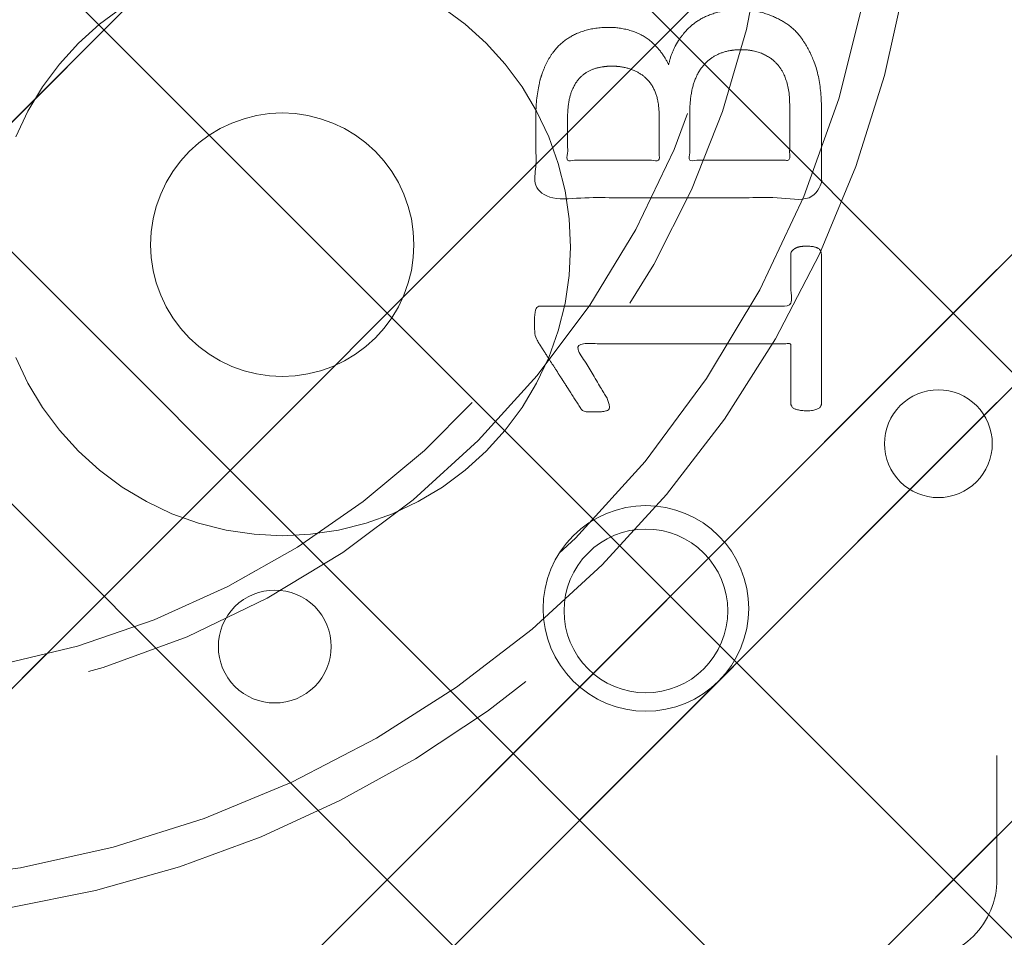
# Model space of a CAD drawing. Header units: inches. Extents: x -463 to -294, y -230 to 12.
# Tile 58 of 68: x -345.11 to -343.56, y 3.37 to 4.81. Entities that reach past the tile are written whole.
import ezdxf

# ---------------------------------------------------------------- set-up
doc = ezdxf.new("R2010")
doc.units = ezdxf.units.IN
doc.header["$LTSCALE"] = 32
doc.header["$MEASUREMENT"] = 0
doc.linetypes.add('Dash Style-1', pattern=[0.083328, 0.041656, -0.041672])
for name, color, linetype, lineweight in [('DashLine', 7, 'Dash Style-1', 13), ('DashLineFill', 7, 'Dash Style-1', 13), ('None', 7, 'Continuous', 18), ('Plastic-BracketCover', 7, 'Continuous', 13), ('SolidLine', 7, 'Continuous', 15), ('Wood_1-H', 7, 'Continuous', 13)]:
    doc.layers.add(name, color=color, linetype=linetype, lineweight=lineweight)
pattern_1 = [(45, (0, 0), (-1.61301565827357, 1.935715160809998), []), (45, (-1.0608, 1.0608), (-0.4723460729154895, 0.4167612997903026), [])]

# ---------------------------------------------------------------- blocks, each defined once
blk = doc.blocks.new('Group-22')
at = {"layer": 'Plastic-BracketCover', "color": 7}
for points, knots in [([(1.38164285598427, 0.884128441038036), (1.463766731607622, 0.884128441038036), (1.549581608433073, 0.884128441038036), (1.553272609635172, 0.8804374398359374), (1.555118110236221, 0.8730554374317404), (1.55696180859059, 0.8619824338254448), (1.55696180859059, 0.8453729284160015), (1.555118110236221, 0.8342999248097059), (1.553272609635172, 0.8269179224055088), (1.549581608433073, 0.8232269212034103), (1.463766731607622, 0.8232269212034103), (1.38164285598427, 0.8232269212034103), (1.255227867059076, 0.7604808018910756), (1.128812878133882, 0.6977346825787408), (1.119585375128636, 0.6940436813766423), (1.112203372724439, 0.692198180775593), (1.106666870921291, 0.6958891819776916), (1.104821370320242, 0.7106531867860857), (1.104821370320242, 0.7327991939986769), (1.106666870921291, 0.7457176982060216), (1.10851237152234, 0.7530997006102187), (1.114048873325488, 0.7567907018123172), (1.117739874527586, 0.7586362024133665), (1.181408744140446, 0.789086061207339), (1.245077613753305, 0.8195359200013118), (1.263532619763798, 0.8287634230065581), (1.304133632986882, 0.8453729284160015), (1.324432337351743, 0.8546004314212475), (1.324432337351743, 0.8555231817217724), (1.324432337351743, 0.856445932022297), (1.28383402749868, 0.871209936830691), (1.246923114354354, 0.8896649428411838), (1.18233149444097, 0.9201148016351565), (1.117739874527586, 0.9505646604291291), (1.114048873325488, 0.9524101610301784), (1.10851237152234, 0.9561011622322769), (1.106666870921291, 0.963483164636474), (1.104821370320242, 0.9745561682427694), (1.104821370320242, 0.9967021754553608), (1.107589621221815, 1.016079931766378), (1.121430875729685, 1.013311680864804), (1.128812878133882, 1.009620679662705), (1.255227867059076, 0.9468745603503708), (1.38164285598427, 0.884128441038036)], [0, 0, 0, 0.05246714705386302, 0.05482524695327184, 0.05718334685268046, 0.05954144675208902, 0.06189954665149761, 0.06484717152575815, 0.06779479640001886, 0.07074242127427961, 0.07369004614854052, 0.1392739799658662, 0.1392739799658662, 0.251980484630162, 0.251980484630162, 0.259917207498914, 0.267853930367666, 0.2757906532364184, 0.2837273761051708, 0.2916640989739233, 0.2996008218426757, 0.307537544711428, 0.31547426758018, 0.31547426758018, 0.4512108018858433, 0.4512108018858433, 0.4908944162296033, 0.5305780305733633, 0.5305780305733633, 0.5322202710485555, 0.5322202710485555, 0.6091019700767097, 0.6091019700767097, 0.7421406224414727, 0.7421406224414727, 0.7498287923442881, 0.7575169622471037, 0.7652051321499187, 0.7728933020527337, 0.7836567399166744, 0.8051836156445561, 0.8159470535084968, 0.8159470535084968, 1, 1, 1]), ([(1.132503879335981, 0.670086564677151), (1.139885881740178, 0.670086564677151), (1.149113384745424, 0.6682410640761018), (1.154649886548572, 0.6645500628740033), (1.15834088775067, 0.6608590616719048), (1.15834088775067, 0.5759669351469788), (1.15834088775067, 0.4947658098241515), (1.23400551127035, 0.4947658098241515), (1.309670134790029, 0.4947658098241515), (1.309670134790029, 0.5722759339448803), (1.309670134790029, 0.6516315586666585), (1.313361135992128, 0.655322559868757), (1.318897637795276, 0.6590135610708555), (1.328123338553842, 0.6608590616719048), (1.341041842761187, 0.6608590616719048), (1.350269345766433, 0.6590135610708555), (1.355805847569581, 0.655322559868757), (1.359496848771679, 0.6516315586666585), (1.359496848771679, 0.5722759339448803), (1.359496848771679, 0.4947658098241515), (1.452693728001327, 0.4947658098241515), (1.547736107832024, 0.4947658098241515), (1.553272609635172, 0.4910766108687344), (1.555118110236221, 0.4836946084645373), (1.55696180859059, 0.4726216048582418), (1.55696180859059, 0.4560120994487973), (1.555118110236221, 0.4449390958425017), (1.553272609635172, 0.4375570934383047), (1.547736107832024, 0.4338660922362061), (1.338274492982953, 0.4338660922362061), (1.117739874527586, 0.4338660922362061), (1.106666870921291, 0.4486300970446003), (1.106666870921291, 0.5565900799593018), (1.106666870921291, 0.6608590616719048), (1.11035787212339, 0.6645500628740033), (1.115894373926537, 0.6682410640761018), (1.126967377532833, 0.670086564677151), (1.132503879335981, 0.670086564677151)], [0, 0, 0, 0.005581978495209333, 0.01116395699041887, 0.0167459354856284, 0.02232791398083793, 0.1451300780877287, 0.1451300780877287, 0.2595592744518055, 0.2595592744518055, 0.3767794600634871, 0.3795704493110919, 0.3823614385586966, 0.3851524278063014, 0.3879434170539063, 0.3900366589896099, 0.3921299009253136, 0.3942231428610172, 0.3963163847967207, 0.4842315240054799, 0.4842315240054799, 0.5899392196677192, 0.5920324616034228, 0.5941257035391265, 0.5962189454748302, 0.598312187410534, 0.5999867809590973, 0.6016613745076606, 0.6033359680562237, 0.6050105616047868, 0.7933998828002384, 0.80512203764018, 0.8168441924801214, 0.9765556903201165, 0.9824167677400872, 0.988277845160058, 0.994138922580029, 1, 1, 1]), ([(1.237695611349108, 0.3644410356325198), (1.272760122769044, 0.3644410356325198), (1.326277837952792, 0.3422950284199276), (1.363187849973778, 0.3016940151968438), (1.385333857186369, 0.2426397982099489), (1.385333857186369, 0.1752790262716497), (1.385333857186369, 0.1503647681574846), (1.465612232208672, 0.1503647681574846), (1.549581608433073, 0.1503647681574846), (1.553272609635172, 0.1466755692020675), (1.555118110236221, 0.1392935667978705), (1.55696180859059, 0.1282205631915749), (1.55696180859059, 0.1116110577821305), (1.555118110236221, 0.1005380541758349), (1.553272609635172, 0.09315605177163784), (1.549581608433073, 0.08946505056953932), (1.339197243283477, 0.08946505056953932), (1.119585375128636, 0.08946505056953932), (1.106666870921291, 0.1042290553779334), (1.106666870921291, 0.161438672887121), (1.106666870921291, 0.2241847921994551), (1.11035787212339, 0.2500218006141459), (1.117739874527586, 0.2869300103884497), (1.139885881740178, 0.3238400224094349), (1.171259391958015, 0.3515225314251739), (1.213704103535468, 0.3644410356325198), (1.237695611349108, 0.3644410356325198)], [0, 0, 0, 0.06626756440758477, 0.13253512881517, 0.1988026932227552, 0.2650702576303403, 0.3039664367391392, 0.3039664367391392, 0.4292971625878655, 0.4350595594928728, 0.4408219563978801, 0.4465843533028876, 0.4523467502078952, 0.456956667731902, 0.4615665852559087, 0.4661765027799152, 0.4707864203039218, 0.728938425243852, 0.745073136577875, 0.7612078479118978, 0.8451067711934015, 0.8709223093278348, 0.8967378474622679, 0.922553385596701, 0.948368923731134, 0.9741844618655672, 1, 1, 1]), ([(1.243232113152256, 0.3016940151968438), (1.215549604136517, 0.3016940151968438), (1.178641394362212, 0.2813935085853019), (1.162031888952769, 0.2518673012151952), (1.156495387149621, 0.2204937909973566), (1.156495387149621, 0.1771245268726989), (1.156495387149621, 0.1503647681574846), (1.24600036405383, 0.1503647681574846), (1.335505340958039, 0.1503647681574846), (1.335505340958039, 0.1771245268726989), (1.335505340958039, 0.2297212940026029), (1.322586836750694, 0.2666295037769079), (1.296751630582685, 0.2906210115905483), (1.263532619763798, 0.3016940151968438), (1.243232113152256, 0.3016940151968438)], [0, 0, 0, 0.05309765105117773, 0.1061953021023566, 0.1592929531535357, 0.2123906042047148, 0.29793681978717, 0.29793681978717, 0.5840684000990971, 0.5840684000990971, 0.6696146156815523, 0.7522109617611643, 0.8348073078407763, 0.917403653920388, 1, 1, 1]), ([(1.545890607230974, 0.02645157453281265), (1.549581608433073, 0.02645157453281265), (1.553272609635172, 0.02460607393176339), (1.555118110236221, 0.01722587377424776), (1.55696180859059, 0.004307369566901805), (1.55696180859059, -0.01414763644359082), (1.555118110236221, -0.02522064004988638), (1.553272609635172, -0.03260264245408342), (1.547736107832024, -0.03629364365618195), (1.542199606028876, -0.03813914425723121), (1.489603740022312, -0.05843965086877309), (1.437007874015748, -0.07874015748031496), (1.418552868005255, -0.08612215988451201), (1.389024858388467, -0.1008843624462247), (1.366878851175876, -0.1230303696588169), (1.355805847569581, -0.1525583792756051), (1.355805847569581, -0.1922366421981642), (1.355805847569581, -0.2116143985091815), (1.450848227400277, -0.2116143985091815), (1.549581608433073, -0.2116143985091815), (1.553272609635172, -0.2153035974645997), (1.555118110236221, -0.2226855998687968), (1.55696180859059, -0.2337586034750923), (1.55696180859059, -0.2503681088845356), (1.555118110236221, -0.2614411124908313), (1.553272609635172, -0.2688231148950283), (1.549581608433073, -0.2725141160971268), (1.338274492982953, -0.2725141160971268), (1.117739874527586, -0.2725141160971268), (1.106666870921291, -0.2577501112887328), (1.106666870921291, -0.202385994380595), (1.106666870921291, -0.137794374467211), (1.10851237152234, -0.1156483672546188), (1.11035787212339, -0.1064208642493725), (1.114048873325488, -0.08058565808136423), (1.13434937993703, -0.03998464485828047), (1.163877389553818, -0.01414763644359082), (1.202631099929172, 0.0006163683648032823), (1.246923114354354, 0.0006163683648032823), (1.28383312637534, -0.01230213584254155), (1.311515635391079, -0.03444814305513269), (1.329968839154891, -0.06766715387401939), (1.337350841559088, -0.08612215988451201), (1.342887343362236, -0.07504915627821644), (1.35765134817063, -0.05659415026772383), (1.377951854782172, -0.04183014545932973), (1.405634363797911, -0.0289116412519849), (1.422243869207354, -0.02152963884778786), (1.471148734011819, -0.001229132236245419), (1.520053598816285, 0.01907137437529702), (1.532972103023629, 0.02460607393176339), (1.544045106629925, 0.02645157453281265), (1.545890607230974, 0.02645157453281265)], [0, 0, 0, 0.004017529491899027, 0.008035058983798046, 0.01205258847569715, 0.01607011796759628, 0.02008764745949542, 0.02410517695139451, 0.02812270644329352, 0.03214023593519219, 0.03214023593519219, 0.07095094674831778, 0.07095094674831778, 0.08463415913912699, 0.09831737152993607, 0.1120005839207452, 0.1256837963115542, 0.138745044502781, 0.138745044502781, 0.202806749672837, 0.2052946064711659, 0.2077824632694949, 0.2102703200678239, 0.2127581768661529, 0.2147484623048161, 0.2167387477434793, 0.2187290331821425, 0.2207193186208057, 0.3326714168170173, 0.3396374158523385, 0.3466034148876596, 0.3918815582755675, 0.4075550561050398, 0.4232285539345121, 0.4232285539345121, 0.4666960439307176, 0.5101635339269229, 0.553631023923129, 0.5970985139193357, 0.640566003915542, 0.6840334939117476, 0.7275009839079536, 0.7709684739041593, 0.7709684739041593, 0.7980418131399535, 0.8251151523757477, 0.8521884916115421, 0.8792618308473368, 0.8792618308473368, 0.958132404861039, 0.958132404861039, 0.9790662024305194, 1, 1, 1]), ([(1.232159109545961, -0.06213065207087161), (1.204476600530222, -0.06213065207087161), (1.169413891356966, -0.08612215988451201), (1.160186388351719, -0.1138028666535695), (1.15834088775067, -0.1230303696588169), (1.156495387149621, -0.1451763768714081), (1.156495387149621, -0.1867001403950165), (1.156495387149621, -0.2116143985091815), (1.2321600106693, -0.2116143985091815), (1.30782463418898, -0.2116143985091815), (1.30782463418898, -0.183009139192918), (1.30782463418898, -0.130412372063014), (1.296751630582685, -0.09719336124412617), (1.274605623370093, -0.07320365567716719), (1.246923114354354, -0.06213065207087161), (1.232159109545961, -0.06213065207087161)], [0, 0, 0, 0.1425152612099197, 0.2850305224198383, 0.2850305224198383, 0.3309930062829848, 0.3769554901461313, 0.4458992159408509, 0.4458992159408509, 0.6552813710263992, 0.6552813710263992, 0.7344389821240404, 0.8008292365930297, 0.8672194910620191, 0.9336097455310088, 1, 1, 1]), ([(1.425934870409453, -0.3398696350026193), (1.448079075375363, -0.3398696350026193), (1.483143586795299, -0.3509408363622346), (1.512671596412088, -0.3693958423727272), (1.532972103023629, -0.3970783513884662), (1.555118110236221, -0.4469059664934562), (1.555118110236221, -0.5539431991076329), (1.555118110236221, -0.6203803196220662), (1.544045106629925, -0.6351443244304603), (1.330892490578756, -0.6351443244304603), (1.117739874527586, -0.6351443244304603), (1.106666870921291, -0.6203803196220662), (1.106666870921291, -0.5622479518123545), (1.106666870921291, -0.4708965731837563), (1.123276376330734, -0.4192243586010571), (1.150958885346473, -0.3860053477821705), (1.193405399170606, -0.3675503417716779), (1.235850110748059, -0.3675503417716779), (1.265378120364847, -0.374932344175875), (1.289369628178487, -0.3896963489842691), (1.309670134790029, -0.4136878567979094), (1.315206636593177, -0.4266063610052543), (1.318897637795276, -0.4081513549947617), (1.337350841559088, -0.3767778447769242), (1.365033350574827, -0.3527863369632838), (1.403788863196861, -0.3398696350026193), (1.425934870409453, -0.3398696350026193)], [0, 0, 0, 0.03145524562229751, 0.062910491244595, 0.09436573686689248, 0.1258209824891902, 0.188731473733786, 0.2661585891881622, 0.2758371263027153, 0.2855156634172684, 0.4355309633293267, 0.4452095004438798, 0.4548880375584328, 0.5214267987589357, 0.5746587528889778, 0.6278907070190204, 0.6811226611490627, 0.7343546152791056, 0.7627468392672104, 0.7911390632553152, 0.8195312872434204, 0.8479235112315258, 0.8479235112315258, 0.8859426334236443, 0.9239617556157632, 0.9619808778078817, 1, 1, 1]), ([(1.429625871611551, -0.4026148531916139), (1.409325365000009, -0.4026148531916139), (1.379797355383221, -0.4155333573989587), (1.359496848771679, -0.4395248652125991), (1.348423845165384, -0.4764330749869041), (1.348423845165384, -0.5401028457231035), (1.348423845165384, -0.5760901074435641), (1.426856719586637, -0.5760901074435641), (1.505289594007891, -0.5760901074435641), (1.505289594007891, -0.5327208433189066), (1.505289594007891, -0.4487514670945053), (1.477607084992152, -0.4155333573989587), (1.448079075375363, -0.4026148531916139), (1.429625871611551, -0.4026148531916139)], [0, 0, 0, 0.07915587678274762, 0.1583117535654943, 0.2374676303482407, 0.3166235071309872, 0.4195261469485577, 0.4195261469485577, 0.6437985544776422, 0.6437985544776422, 0.7678094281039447, 0.8839047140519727, 0.9419523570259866, 1, 1, 1]), ([(1.226622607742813, -0.4284518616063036), (1.210013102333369, -0.4284518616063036), (1.18417789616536, -0.4376793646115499), (1.165722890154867, -0.4579798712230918), (1.156495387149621, -0.4893515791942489), (1.156495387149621, -0.5447165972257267), (1.156495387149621, -0.5760901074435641), (1.228469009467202, -0.5760901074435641), (1.300442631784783, -0.5760901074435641), (1.300442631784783, -0.5419483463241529), (1.300442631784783, -0.4856605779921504), (1.289369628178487, -0.4561343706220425), (1.269069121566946, -0.4376793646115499), (1.241386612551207, -0.4284518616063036), (1.226622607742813, -0.4284518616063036)], [0, 0, 0, 0.07449877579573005, 0.1489975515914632, 0.223496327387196, 0.2979951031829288, 0.3954165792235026, 0.3954165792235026, 0.6189101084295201, 0.6189101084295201, 0.7249275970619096, 0.7936956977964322, 0.8624637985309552, 0.9312318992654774, 1, 1, 1]), ([(1.53112660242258, -0.7109774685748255), (1.538508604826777, -0.7109774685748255), (1.552349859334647, -0.7137457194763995), (1.555118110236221, -0.7220504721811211), (1.555118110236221, -0.841083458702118), (1.555118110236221, -0.9601164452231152), (1.553272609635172, -0.9638074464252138), (1.547736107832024, -0.9674984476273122), (1.538508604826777, -0.9693439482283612), (1.525590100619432, -0.9693439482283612), (1.516362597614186, -0.9674984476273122), (1.510826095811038, -0.965652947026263), (1.50713509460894, -0.9601164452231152), (1.50713509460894, -0.9112115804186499), (1.50713509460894, -0.864152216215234), (1.337351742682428, -0.864152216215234), (1.167568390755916, -0.864152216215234), (1.193404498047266, -0.9075205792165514), (1.219240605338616, -0.9508889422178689), (1.221086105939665, -0.9564254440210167), (1.222931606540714, -0.965652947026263), (1.219240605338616, -0.9693439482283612), (1.20816760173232, -0.9711894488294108), (1.195712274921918, -0.9711894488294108), (1.186023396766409, -0.9711894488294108), (1.180486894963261, -0.9693439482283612), (1.176795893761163, -0.965652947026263), (1.174950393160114, -0.9619619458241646), (1.141731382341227, -0.9102888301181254), (1.10851237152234, -0.8586157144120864), (1.106666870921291, -0.8567702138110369), (1.106666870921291, -0.8530792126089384), (1.104821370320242, -0.8475427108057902), (1.104821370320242, -0.8304718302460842), (1.104821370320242, -0.8124781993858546), (1.10851237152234, -0.8069416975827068), (1.112203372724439, -0.8050961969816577), (1.310591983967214, -0.8050961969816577), (1.50713509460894, -0.8050961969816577), (1.50713509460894, -0.7644960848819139), (1.50713509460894, -0.7202049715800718), (1.510826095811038, -0.7165139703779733), (1.516362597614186, -0.7128229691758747), (1.525590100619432, -0.7109774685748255), (1.53112660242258, -0.7109774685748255)], [0, 0, 0, 0.002610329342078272, 0.007830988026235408, 0.01044131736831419, 0.1761946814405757, 0.1788050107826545, 0.181415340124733, 0.1840256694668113, 0.1866359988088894, 0.1885937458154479, 0.1905514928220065, 0.192509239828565, 0.1944669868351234, 0.2443885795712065, 0.2443885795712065, 0.4244984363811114, 0.4244984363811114, 0.4780496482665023, 0.4780496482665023, 0.4842405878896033, 0.4904315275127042, 0.4966224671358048, 0.5028134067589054, 0.5070707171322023, 0.5109409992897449, 0.5148112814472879, 0.5186815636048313, 0.5186815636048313, 0.5762947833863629, 0.5762947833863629, 0.5787425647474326, 0.5811903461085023, 0.5836381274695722, 0.5902471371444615, 0.5931844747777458, 0.5961218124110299, 0.5990591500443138, 0.9118813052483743, 0.9118813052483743, 0.9765012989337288, 0.9823759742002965, 0.9882506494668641, 0.9941253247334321, 1, 1, 1])]:
    blk.add_open_spline(points, degree=2, knots=knots, dxfattribs=at)
blk = doc.blocks.new('1BRPFY-Leg_Plate (2D)')
at = {"layer": 'DashLineFill', "linetype": 'Continuous', "lineweight": 13}
h = blk.add_hatch(dxfattribs=at)
h.set_pattern_fill('Steel', color=253, style=0, pattern_type=2)
h.set_pattern_definition(pattern_1)
edge = h.paths.add_edge_path()
edge.add_arc((-1.704724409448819, -1.704724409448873), 0.125984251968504, 179.9999999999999, 269.9999999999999)
edge.add_line((-1.704724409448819, -1.830708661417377), (1.704724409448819, -1.830708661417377))
edge.add_arc((1.704724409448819, -1.704724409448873), 0.125984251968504, 270.0000000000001, 360.0000000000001)
edge.add_line((1.830708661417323, -1.704724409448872), (1.830708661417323, 1.704724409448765))
edge.add_arc((1.704724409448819, 1.704724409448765), 0.1259842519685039, 0, 90)
edge.add_line((1.704724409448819, 1.830708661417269), (-1.704724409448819, 1.830708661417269))
edge.add_arc((-1.704724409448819, 1.704724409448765), 0.1259842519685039, 90, 180)
edge.add_line((-1.830708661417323, 1.704724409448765), (-1.830708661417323, -1.704724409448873))
at = {"layer": 'DashLineFill', "flags": 128}
blk.add_lwpolyline([(-1.830708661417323, -1.704724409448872, 0.414213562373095), (-1.704724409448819, -1.830708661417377), (1.704724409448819, -1.830708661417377, 0.414213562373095), (1.830708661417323, -1.704724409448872), (1.830708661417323, 1.704724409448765, 0.414213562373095), (1.704724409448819, 1.830708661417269), (-1.704724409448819, 1.830708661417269, 0.414213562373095), (-1.830708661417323, 1.704724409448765)], format="xyb", close=True, dxfattribs=at)
at = {"layer": 'SolidLine', "flags": 128}
for points in [[(0.7086614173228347, -0.5019685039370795), (0.728920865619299, -0.5029637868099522), (0.7489852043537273, -0.5059400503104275), (0.7686612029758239, -0.5108686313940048), (0.7877593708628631, -0.5177020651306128), (0.8060957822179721, -0.5263745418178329), (0.823493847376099, -0.5368025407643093), (0.8397860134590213, -0.5488856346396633), (0.8548153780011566, -0.5625074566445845), (0.8684372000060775, -0.5775368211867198), (0.8805202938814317, -0.5938289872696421), (0.8909482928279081, -0.611227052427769), (0.8996207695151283, -0.6295634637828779), (0.9064542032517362, -0.6486616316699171), (0.9113827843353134, -0.6683376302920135), (0.9143590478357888, -0.688401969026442), (0.9153543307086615, -0.7086614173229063), (0.9143590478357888, -0.7289208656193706), (0.9113827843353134, -0.748985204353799), (0.9064542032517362, -0.7686612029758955), (0.8996207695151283, -0.7877593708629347), (0.8909482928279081, -0.8060957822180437), (0.8805202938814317, -0.8234938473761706), (0.8684372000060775, -0.8397860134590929), (0.8548153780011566, -0.8548153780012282), (0.8397860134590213, -0.8684372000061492), (0.823493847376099, -0.8805202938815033), (0.8060957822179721, -0.8909482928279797), (0.7877593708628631, -0.8996207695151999), (0.7686612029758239, -0.9064542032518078), (0.7489852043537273, -0.9113827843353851), (0.728920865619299, -0.9143590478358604), (0.7086614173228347, -0.9153543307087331), (0.6884019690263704, -0.9143590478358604), (0.668337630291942, -0.9113827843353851), (0.6486616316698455, -0.9064542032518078), (0.6295634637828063, -0.8996207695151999), (0.6112270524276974, -0.8909482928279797), (0.5938289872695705, -0.8805202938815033), (0.5775368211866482, -0.8684372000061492), (0.5625074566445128, -0.8548153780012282), (0.5488856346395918, -0.8397860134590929), (0.5368025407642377, -0.8234938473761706), (0.5263745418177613, -0.8060957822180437), (0.5177020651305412, -0.7877593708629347), (0.5108686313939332, -0.7686612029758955), (0.5059400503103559, -0.748985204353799), (0.5029637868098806, -0.7289208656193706), (0.5019685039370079, -0.7086614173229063), (0.5029637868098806, -0.688401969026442), (0.5059400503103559, -0.6683376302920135), (0.5108686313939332, -0.6486616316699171), (0.5177020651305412, -0.6295634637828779), (0.5263745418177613, -0.611227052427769), (0.5368025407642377, -0.5938289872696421), (0.5488856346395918, -0.5775368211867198), (0.5625074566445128, -0.5625074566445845), (0.5775368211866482, -0.5488856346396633), (0.5938289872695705, -0.5368025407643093), (0.6112270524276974, -0.5263745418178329), (0.6295634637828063, -0.5177020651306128), (0.6486616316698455, -0.5108686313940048), (0.668337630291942, -0.5059400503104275), (0.6884019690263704, -0.5029637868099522)], [(1.279527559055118, -1.118110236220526), (1.295349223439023, -1.118887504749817), (1.31101851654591, -1.121211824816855), (1.326384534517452, -1.125060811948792), (1.341299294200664, -1.130397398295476), (1.355619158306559, -1.137170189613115), (1.369206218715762, -1.145313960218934), (1.381929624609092, -1.154750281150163), (1.393666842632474, -1.165388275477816), (1.404304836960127, -1.177125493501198), (1.413741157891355, -1.189848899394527), (1.421884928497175, -1.203435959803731), (1.428657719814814, -1.217755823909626), (1.433994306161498, -1.232670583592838), (1.437843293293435, -1.24803660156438), (1.440167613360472, -1.263705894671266), (1.440944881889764, -1.279527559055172), (1.440167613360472, -1.295349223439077), (1.437843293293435, -1.311018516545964), (1.433994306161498, -1.326384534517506), (1.428657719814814, -1.341299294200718), (1.421884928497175, -1.355619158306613), (1.413741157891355, -1.369206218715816), (1.404304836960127, -1.381929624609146), (1.393666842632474, -1.393666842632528), (1.381929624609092, -1.404304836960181), (1.369206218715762, -1.413741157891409), (1.355619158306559, -1.421884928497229), (1.341299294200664, -1.428657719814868), (1.326384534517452, -1.433994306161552), (1.31101851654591, -1.437843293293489), (1.295349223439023, -1.440167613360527), (1.279527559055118, -1.440944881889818), (1.263705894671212, -1.440167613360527), (1.248036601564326, -1.437843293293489), (1.232670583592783, -1.433994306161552), (1.217755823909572, -1.428657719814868), (1.203435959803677, -1.421884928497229), (1.189848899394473, -1.413741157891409), (1.177125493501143, -1.404304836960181), (1.165388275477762, -1.393666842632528), (1.154750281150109, -1.381929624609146), (1.14531396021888, -1.369206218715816), (1.137170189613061, -1.355619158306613), (1.130397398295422, -1.341299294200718), (1.125060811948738, -1.326384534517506), (1.121211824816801, -1.311018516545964), (1.118887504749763, -1.295349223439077), (1.118110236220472, -1.279527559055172), (1.118887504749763, -1.263705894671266), (1.121211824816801, -1.24803660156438), (1.125060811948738, -1.232670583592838), (1.130397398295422, -1.217755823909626), (1.137170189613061, -1.203435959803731), (1.14531396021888, -1.189848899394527), (1.154750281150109, -1.177125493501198), (1.165388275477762, -1.165388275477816), (1.177125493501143, -1.154750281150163), (1.189848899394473, -1.145313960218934), (1.203435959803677, -1.137170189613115), (1.217755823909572, -1.130397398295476), (1.232670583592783, -1.125060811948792), (1.248036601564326, -1.121211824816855), (1.263705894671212, -1.118887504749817)]]:
    blk.add_lwpolyline(points, close=True, dxfattribs=at)
at = {"layer": 'Plastic-BracketCover', "color": 7}
blk.add_blockref('Group-22', (0, 0), dxfattribs=at)
blk = doc.blocks.new('1BRPX5-Util_Bkt_Sm-F (2D)')
at = {"layer": 'DashLineFill', "linetype": 'Continuous', "lineweight": 13}
h = blk.add_hatch(dxfattribs=at)
h.set_pattern_fill('Steel', color=253, style=0, pattern_type=2)
h.set_pattern_definition(pattern_1)
edge = h.paths.add_edge_path()
edge.add_line((-4.468503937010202, 4.413385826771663), (-3.12992125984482, 4.413385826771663))
edge.add_line((-3.12992125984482, 4.413385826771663), (-3.12992125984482, -1.854330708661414))
edge.add_line((-3.12992125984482, -1.854330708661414), (-4.468503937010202, -1.854330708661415))
edge.add_line((-4.468503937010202, -1.854330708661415), (-4.468503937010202, -1.988188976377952))
edge.add_line((-4.468503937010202, -1.988188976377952), (-2.421259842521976, -1.988188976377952))
edge.add_line((-2.421259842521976, -1.988188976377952), (-2.421259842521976, -2.366141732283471))
edge.add_arc((-2.303149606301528, -2.366141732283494), 0.1181102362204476, 179.9999999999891, 270.000000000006)
edge.add_line((-2.303149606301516, -2.484251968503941), (2.303149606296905, -2.484251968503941))
edge.add_arc((2.303149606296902, -2.366141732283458), 0.1181102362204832, 270.0000000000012, 359.9999999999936)
edge.add_line((2.421259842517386, -2.366141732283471), (2.421259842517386, -1.988188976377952))
edge.add_line((2.421259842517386, -1.988188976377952), (4.468503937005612, -1.988188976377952))
edge.add_line((4.468503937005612, -1.988188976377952), (4.468503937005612, -1.854330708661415))
edge.add_line((4.468503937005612, -1.854330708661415), (3.12992125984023, -1.854330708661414))
edge.add_line((3.12992125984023, -1.854330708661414), (3.12992125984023, 4.413385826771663))
edge.add_line((3.12992125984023, 4.413385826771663), (4.468503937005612, 4.413385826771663))
edge.add_line((4.468503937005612, 4.413385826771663), (4.468503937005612, 4.547244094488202))
edge.add_line((4.468503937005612, 4.547244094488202), (2.421259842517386, 4.547244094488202))
edge.add_line((2.421259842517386, 4.547244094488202), (2.421259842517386, 4.925196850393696))
edge.add_arc((2.303149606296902, 4.925196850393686), 0.1181102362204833, 5.365542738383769e-12, 89.99999999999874)
edge.add_line((2.303149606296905, 5.043307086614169), (-2.303149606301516, 5.043307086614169))
edge.add_arc((-2.303149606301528, 4.92519685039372), 0.1181102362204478, 89.99999999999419, 180.0000000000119)
edge.add_line((-2.421259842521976, 4.925196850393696), (-2.421259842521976, 4.547244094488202))
edge.add_line((-2.421259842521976, 4.547244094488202), (-4.468503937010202, 4.547244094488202))
edge.add_line((-4.468503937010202, 4.547244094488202), (-4.468503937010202, 4.413385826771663))
at = {"layer": 'SolidLine', "flags": 128}
for points in [[(0.9601991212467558, -0.3361456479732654), (0.9958867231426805, -0.3626133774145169), (1.028808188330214, -0.3924516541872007), (1.058646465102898, -0.4253731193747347), (1.08511419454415, -0.4610607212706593), (1.107956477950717, -0.4991707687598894), (1.126953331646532, -0.5393362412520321), (1.141921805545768, -0.5811703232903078), (1.152717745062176, -0.6242701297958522), (1.15923717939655, -0.6682205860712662), (1.161417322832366, -0.7125984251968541), (1.15923717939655, -0.756976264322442), (1.152717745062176, -0.800926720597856), (1.141921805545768, -0.8440265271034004), (1.126953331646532, -0.8858606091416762), (1.107956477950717, -0.9260260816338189), (1.08511419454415, -0.9641361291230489), (1.058646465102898, -0.9998237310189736), (1.028808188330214, -1.032745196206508), (0.9958867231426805, -1.062583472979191), (0.9601991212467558, -1.089051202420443), (0.9220890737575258, -1.11189348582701), (0.8819236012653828, -1.130890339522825), (0.8400895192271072, -1.145858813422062), (0.7969897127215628, -1.156654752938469), (0.7530392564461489, -1.163174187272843), (0.708661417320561, -1.16535433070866), (0.6642835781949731, -1.163174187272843), (0.6203331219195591, -1.156654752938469), (0.5772333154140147, -1.145858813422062), (0.5353992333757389, -1.130890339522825), (0.4952337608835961, -1.11189348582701), (0.4571237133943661, -1.089051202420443), (0.4214361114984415, -1.062583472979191), (0.3885146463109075, -1.032745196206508), (0.3586763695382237, -0.9998237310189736), (0.3322086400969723, -0.9641361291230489), (0.3093663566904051, -0.9260260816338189), (0.2903695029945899, -0.8858606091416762)], [(0.2903695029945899, -0.5393362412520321), (0.3093663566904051, -0.4991707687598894), (0.3322086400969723, -0.4610607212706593), (0.3586763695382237, -0.4253731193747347), (0.3885146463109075, -0.3924516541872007), (0.4214361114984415, -0.3626133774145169), (0.4571237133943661, -0.3361456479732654)]]:
    blk.add_lwpolyline(points, dxfattribs=at)
blk.add_lwpolyline([(1.279527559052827, -1.154964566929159), (1.292122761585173, -1.155583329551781), (1.304596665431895, -1.157433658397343), (1.316829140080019, -1.160497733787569), (1.328702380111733, -1.164746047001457), (1.340102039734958, -1.170137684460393), (1.350918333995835, -1.176620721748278), (1.361047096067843, -1.184132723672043), (1.370390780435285, -1.192601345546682), (1.378859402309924, -1.201945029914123), (1.386371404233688, -1.212073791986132), (1.392854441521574, -1.222890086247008), (1.39824607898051, -1.234289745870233), (1.402494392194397, -1.246162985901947), (1.405558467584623, -1.258395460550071), (1.407408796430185, -1.270869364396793), (1.408027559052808, -1.28346456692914), (1.407408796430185, -1.296059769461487), (1.405558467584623, -1.308533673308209), (1.402494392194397, -1.320766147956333), (1.39824607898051, -1.332639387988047), (1.392854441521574, -1.344039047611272), (1.386371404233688, -1.354855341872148), (1.378859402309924, -1.364984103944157), (1.370390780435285, -1.374327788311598), (1.361047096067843, -1.382796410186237), (1.350918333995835, -1.390308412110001), (1.340102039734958, -1.396791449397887), (1.328702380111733, -1.402183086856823), (1.316829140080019, -1.406431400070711), (1.304596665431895, -1.409495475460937), (1.292122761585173, -1.411345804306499), (1.279527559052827, -1.411964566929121), (1.26693235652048, -1.411345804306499), (1.254458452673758, -1.409495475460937), (1.242225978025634, -1.406431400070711), (1.23035273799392, -1.402183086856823), (1.218953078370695, -1.396791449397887), (1.208136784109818, -1.390308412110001), (1.19800802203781, -1.382796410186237), (1.188664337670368, -1.374327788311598), (1.180195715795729, -1.364984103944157), (1.172683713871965, -1.354855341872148), (1.166200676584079, -1.344039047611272), (1.160809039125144, -1.332639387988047), (1.156560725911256, -1.320766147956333), (1.15349665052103, -1.308533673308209), (1.151646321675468, -1.296059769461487), (1.151027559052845, -1.28346456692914), (1.151646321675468, -1.270869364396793), (1.15349665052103, -1.258395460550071), (1.156560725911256, -1.246162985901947), (1.160809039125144, -1.234289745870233), (1.166200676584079, -1.222890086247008), (1.172683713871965, -1.212073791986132), (1.180195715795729, -1.201945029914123), (1.188664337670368, -1.192601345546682), (1.19800802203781, -1.184132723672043), (1.208136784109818, -1.176620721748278), (1.218953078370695, -1.170137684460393), (1.23035273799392, -1.164746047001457), (1.242225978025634, -1.160497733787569), (1.254458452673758, -1.157433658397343), (1.26693235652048, -1.155583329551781)], close=True, dxfattribs=at)
blk = doc.blocks.new('Slate-LegBrace (2D)')
at = {"layer": 'DashLineFill', "linetype": 'Continuous', "lineweight": 13}
h = blk.add_hatch(dxfattribs=at)
h.set_pattern_fill('Steel', color=253, style=0, pattern_type=2)
h.set_pattern_definition(pattern_1)
edge = h.paths.add_edge_path()
edge.add_line((-2.199587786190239, -0.1351515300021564), (-1.374775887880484, -0.1351515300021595))
edge.add_arc((3.636636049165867e-15, -0.01355418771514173), 1.380142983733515, 185.0545920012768, 354.9454079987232)
edge.add_line((1.374775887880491, -0.13515153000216), (2.199718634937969, -0.1351515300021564))
edge.add_arc((6.54243738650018e-05, -0.01705725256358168), 2.202821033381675, 183.0731271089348, 356.92687289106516, ccw=False)
h = blk.add_hatch(dxfattribs=at)
h.set_pattern_fill('Steel', color=253, style=0, pattern_type=2)
h.set_pattern_definition(pattern_1)
edge = h.paths.add_edge_path()
edge.add_line((2.191696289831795, -0.2375138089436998), (1.463739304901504, -0.2375137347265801))
edge.add_arc((-6.542437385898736e-05, -0.01704129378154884), 1.480314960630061, 188.5652811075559, 351.4347188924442, ccw=False)
edge.add_line((-1.463870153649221, -0.2375137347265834), (-2.191827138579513, -0.2375138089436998))
edge.add_line((-2.191827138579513, -0.2375138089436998), (-2.199718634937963, -0.1351515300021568))
edge.add_line((-2.199718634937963, -0.1351515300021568), (-1.374775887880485, -0.1351515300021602))
edge.add_arc((2.937282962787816e-15, -0.01355418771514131), 1.380142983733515, 185.0545920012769, 354.9454079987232)
edge.add_line((1.37477588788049, -0.1351515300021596), (2.199587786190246, -0.1351515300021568))
edge.add_line((2.199587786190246, -0.1351515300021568), (2.191696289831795, -0.2375138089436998))
h = blk.add_hatch(dxfattribs=at)
h.set_pattern_fill('Steel', color=253, style=0, pattern_type=2)
h.set_pattern_definition(pattern_1)
h.paths.add_polyline_path([(1.738774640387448, -0.9363963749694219), (1.747067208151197, -0.9368037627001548), (1.755279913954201, -0.9380220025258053), (1.763333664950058, -0.940039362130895), (1.771150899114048, -0.9428364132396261), (1.778656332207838, -0.9463862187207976), (1.785777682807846, -0.9506545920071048), (1.79244636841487, -0.9556004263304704), (1.798598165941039, -0.9611760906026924), (1.804173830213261, -0.9673278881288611), (1.809119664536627, -0.9739965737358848), (1.813388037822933, -0.9811179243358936), (1.816937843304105, -0.9886233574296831), (1.819734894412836, -0.9964405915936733), (1.821752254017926, -1.00449434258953), (1.822970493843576, -1.012707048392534), (1.823377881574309, -1.020999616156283), (1.822970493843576, -1.029292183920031), (1.821752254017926, -1.037504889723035), (1.819734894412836, -1.045558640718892), (1.816937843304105, -1.053375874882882), (1.813388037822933, -1.060881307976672), (1.809119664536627, -1.06800265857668), (1.804173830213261, -1.074671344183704), (1.798598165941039, -1.080823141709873), (1.79244636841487, -1.086398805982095), (1.785777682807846, -1.09134464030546), (1.778656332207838, -1.095613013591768), (1.771150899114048, -1.099162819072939), (1.763333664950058, -1.10195987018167), (1.755279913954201, -1.10397722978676), (1.747067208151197, -1.10519546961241), (1.738774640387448, -1.105602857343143), (1.7304820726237, -1.10519546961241), (1.722269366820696, -1.10397722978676), (1.714215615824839, -1.10195987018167), (1.706398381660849, -1.099162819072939), (1.698892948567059, -1.095613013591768), (1.691771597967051, -1.09134464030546), (1.685102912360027, -1.086398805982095), (1.678951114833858, -1.080823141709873), (1.673375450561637, -1.074671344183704), (1.668429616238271, -1.06800265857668), (1.664161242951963, -1.060881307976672), (1.660611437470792, -1.053375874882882), (1.657814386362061, -1.045558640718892), (1.655797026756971, -1.037504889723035), (1.654578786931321, -1.029292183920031), (1.654171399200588, -1.020999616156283), (1.654578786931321, -1.012707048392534), (1.655797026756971, -1.00449434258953), (1.657814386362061, -0.9964405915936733), (1.660611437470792, -0.9886233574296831), (1.664161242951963, -0.9811179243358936), (1.668429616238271, -0.9739965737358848), (1.673375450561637, -0.9673278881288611), (1.678951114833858, -0.9611760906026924), (1.685102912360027, -0.9556004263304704), (1.691771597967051, -0.9506545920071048), (1.698892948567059, -0.9463862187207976), (1.706398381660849, -0.9428364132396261), (1.714215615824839, -0.940039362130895), (1.722269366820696, -0.9380220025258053), (1.7304820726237, -0.9368037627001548)])
at = {"layer": 'DashLineFill', "flags": 128}
for points in [[(2.191696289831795, -0.2375138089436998), (1.463739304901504, -0.2375137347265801, -0.860662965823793), (-1.463870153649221, -0.2375137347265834), (-2.191827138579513, -0.2375138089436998), (-2.199718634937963, -0.1351515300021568), (-1.374775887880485, -0.1351515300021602, 0.9154551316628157), (1.37477588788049, -0.1351515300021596), (2.199587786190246, -0.1351515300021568)], [(-2.199587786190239, -0.1351515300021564), (-1.374775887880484, -0.1351515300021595, 0.9154551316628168), (1.374775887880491, -0.13515153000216), (2.199718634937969, -0.1351515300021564, -0.9477524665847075)]]:
    blk.add_lwpolyline(points, format="xyb", close=True, dxfattribs=at)
blk.add_lwpolyline([(1.738774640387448, -0.9363963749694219), (1.747067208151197, -0.9368037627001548), (1.755279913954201, -0.9380220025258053), (1.763333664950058, -0.940039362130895), (1.771150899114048, -0.9428364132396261), (1.778656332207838, -0.9463862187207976), (1.785777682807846, -0.9506545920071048), (1.79244636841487, -0.9556004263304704), (1.798598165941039, -0.9611760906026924), (1.804173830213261, -0.9673278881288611), (1.809119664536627, -0.9739965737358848), (1.813388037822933, -0.9811179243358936), (1.816937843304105, -0.9886233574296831), (1.819734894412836, -0.9964405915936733), (1.821752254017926, -1.00449434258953), (1.822970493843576, -1.012707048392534), (1.823377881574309, -1.020999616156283), (1.822970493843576, -1.029292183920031), (1.821752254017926, -1.037504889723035), (1.819734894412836, -1.045558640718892), (1.816937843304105, -1.053375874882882), (1.813388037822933, -1.060881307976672), (1.809119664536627, -1.06800265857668), (1.804173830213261, -1.074671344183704), (1.798598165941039, -1.080823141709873), (1.79244636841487, -1.086398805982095), (1.785777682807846, -1.09134464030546), (1.778656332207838, -1.095613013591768), (1.771150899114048, -1.099162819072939), (1.763333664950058, -1.10195987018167), (1.755279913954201, -1.10397722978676), (1.747067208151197, -1.10519546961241), (1.738774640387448, -1.105602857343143), (1.7304820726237, -1.10519546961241), (1.722269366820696, -1.10397722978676), (1.714215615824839, -1.10195987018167), (1.706398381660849, -1.099162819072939), (1.698892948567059, -1.095613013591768), (1.691771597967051, -1.09134464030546), (1.685102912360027, -1.086398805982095), (1.678951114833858, -1.080823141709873), (1.673375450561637, -1.074671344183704), (1.668429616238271, -1.06800265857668), (1.664161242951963, -1.060881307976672), (1.660611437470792, -1.053375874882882), (1.657814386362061, -1.045558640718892), (1.655797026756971, -1.037504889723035), (1.654578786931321, -1.029292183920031), (1.654171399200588, -1.020999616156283), (1.654578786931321, -1.012707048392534), (1.655797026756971, -1.00449434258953), (1.657814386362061, -0.9964405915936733), (1.660611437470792, -0.9886233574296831), (1.664161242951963, -0.9811179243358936), (1.668429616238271, -0.9739965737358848), (1.673375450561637, -0.9673278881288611), (1.678951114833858, -0.9611760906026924), (1.685102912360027, -0.9556004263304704), (1.691771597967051, -0.9506545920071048), (1.698892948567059, -0.9463862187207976), (1.706398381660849, -0.9428364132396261), (1.714215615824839, -0.940039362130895), (1.722269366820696, -0.9380220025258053), (1.7304820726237, -0.9368037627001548)], close=True, dxfattribs=at)
blk = doc.blocks.new('TLLegSleeve (2D)')
at = {"layer": 'DashLineFill', "linetype": 'Continuous', "lineweight": 13}
h = blk.add_hatch(dxfattribs=at)
h.set_pattern_fill('Steel', color=253, style=0, pattern_type=2)
h.set_pattern_definition(pattern_1)
edge = h.paths.add_edge_path()
edge.add_line((1.08267716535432, 1.402343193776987), (1.08267716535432, 2.913385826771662))
edge.add_arc((-1.707523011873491e-13, 2.913385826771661), 1.08267716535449, 4.479377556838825e-14, 180)
edge.add_line((-1.082677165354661, 2.913385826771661), (-1.08267716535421, 1.402343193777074))
edge.add_arc((-1.332267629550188e-15, 2.886579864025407e-15), 1.771653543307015, 127.6698869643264, 412.330113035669)
edge.add_line((1.08267716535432, 1.402343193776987), (1.08267716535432, 1.402343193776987))
edge = h.paths.add_edge_path()
edge.add_arc((1.665334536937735e-15, 2.91338582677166), 0.7480314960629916, 180, 360)
edge.add_arc((1.665334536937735e-15, 2.91338582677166), 0.7480314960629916, 9.54166404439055e-15, 180)
edge.add_line((-0.7480314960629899, 2.91338582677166), (-0.7480314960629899, 2.91338582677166))
edge = h.paths.add_edge_path()
edge.add_arc((-1.723066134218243e-13, 5.70119602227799e-16), 1.437007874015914, 180, 360)
edge.add_arc((-1.723066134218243e-13, 9.149983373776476e-17), 1.437007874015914, 9.541664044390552e-15, 180)
edge.add_line((-1.437007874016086, 3.308097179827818e-16), (-1.437007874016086, 3.308097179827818e-16))
at = {"layer": 'DashLine', "color": 8, "flags": 128}
blk.add_lwpolyline([(1.653543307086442, 1.118599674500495e-14), (1.645581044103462, -0.1620755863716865), (1.621770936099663, -0.3225902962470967), (1.582342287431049, -0.4799982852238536), (1.527674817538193, -0.6327836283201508), (1.45829500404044, -0.7794749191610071), (1.374871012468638, -0.9186594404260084), (1.278206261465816, -1.048996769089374), (1.169231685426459, -1.169231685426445), (1.048996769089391, -1.278206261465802), (0.918659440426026, -1.374871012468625), (0.7794749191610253, -1.458295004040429), (0.6327836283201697, -1.527674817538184), (0.4799982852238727, -1.582342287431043), (0.3225902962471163, -1.621770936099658), (0.1620755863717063, -1.645581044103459), (8.723964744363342e-15, -1.653543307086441), (-0.162075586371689, -1.645581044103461), (-0.3225902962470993, -1.621770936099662), (-0.4799982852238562, -1.582342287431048), (-0.6327836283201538, -1.527674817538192), (-0.7794749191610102, -1.458295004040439), (-0.9186594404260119, -1.374871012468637), (-1.048996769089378, -1.278206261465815), (-1.169231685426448, -1.169231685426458), (-1.278206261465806, -1.048996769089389), (-1.374871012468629, -0.9186594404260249), (-1.458295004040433, -0.7794749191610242), (-1.527674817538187, -0.6327836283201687), (-1.582342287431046, -0.4799982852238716), (-1.621770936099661, -0.3225902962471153), (-1.645581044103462, -0.1620755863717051), (-1.653543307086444, -7.741682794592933e-15), (-1.645581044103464, 0.1620755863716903), (-1.621770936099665, 0.3225902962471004), (-1.582342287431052, 0.4799982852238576), (-1.527674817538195, 0.6327836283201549), (-1.458295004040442, 0.7794749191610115), (-1.37487101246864, 0.918659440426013), (-1.278206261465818, 1.048996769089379), (-1.169231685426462, 1.169231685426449), (-1.048996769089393, 1.278206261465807), (-0.9186594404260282, 1.37487101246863), (-0.7794749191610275, 1.458295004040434), (-0.6327836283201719, 1.527674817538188), (-0.479998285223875, 1.582342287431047), (-0.3225902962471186, 1.621770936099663), (-0.1620755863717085, 1.645581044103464), (-1.096189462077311e-14, 1.653543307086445), (0.1620755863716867, 1.645581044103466), (0.3225902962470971, 1.621770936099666), (0.479998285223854, 1.582342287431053), (0.6327836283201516, 1.527674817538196), (0.7794749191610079, 1.458295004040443), (0.9186594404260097, 1.374871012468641), (1.048996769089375, 1.278206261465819), (1.169231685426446, 1.169231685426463), (1.278206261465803, 1.048996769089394), (1.374871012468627, 0.9186594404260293), (1.458295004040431, 0.7794749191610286), (1.527674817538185, 0.6327836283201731), (1.582342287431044, 0.4799982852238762), (1.621770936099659, 0.3225902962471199), (1.64558104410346, 0.1620755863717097)], close=True, dxfattribs=at)
at = {"layer": 'DashLineFill', "flags": 128}
for points in [[(1.08267716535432, 1.402343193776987), (1.08267716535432, 2.913385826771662, 0.9999999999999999), (-1.082677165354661, 2.913385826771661), (-1.08267716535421, 1.402343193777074, 2.931618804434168), (1.08267716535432, 1.402343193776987)], [(-1.437007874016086, 3.308097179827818e-16, 0.9999999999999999), (1.437007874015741, 3.308097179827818e-16, 0.9999999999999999), (-1.437007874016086, 3.308097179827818e-16)]]:
    blk.add_lwpolyline(points, format="xyb", close=True, dxfattribs=at)
blk = doc.blocks.new('Group-24')
at = {"layer": 'Wood_1-H'}
for points in [[(15.74448676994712, 19.84150122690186), (15.7121496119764, 19.69563773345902)], [(15.7121496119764, 19.69563773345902), (15.74448676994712, 19.84150122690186)], [(15.71214961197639, 19.69563773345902), (15.74448676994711, 19.84150122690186)], [(15.74448676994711, 19.84150122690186), (15.71214961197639, 19.69563773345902)], [(15.7121496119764, 19.69563773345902), (15.6672226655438, 19.55314766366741)], [(15.6672226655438, 19.55314766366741), (15.7121496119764, 19.69563773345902)], [(15.66722266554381, 19.55314766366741), (15.71214961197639, 19.69563773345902)], [(15.71214961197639, 19.69563773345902), (15.66722266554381, 19.55314766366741)], [(15.6672226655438, 19.55314766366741), (15.61004785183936, 19.415115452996)], [(15.61004785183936, 19.415115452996), (15.6672226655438, 19.55314766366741)], [(15.61004785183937, 19.415115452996), (15.66722266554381, 19.55314766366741)], [(15.66722266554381, 19.55314766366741), (15.61004785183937, 19.415115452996)], [(15.61004785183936, 19.415115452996), (15.54106030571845, 19.28259160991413)], [(15.54106030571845, 19.28259160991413), (15.61004785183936, 19.415115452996)], [(15.54106030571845, 19.28259160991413), (15.61004785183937, 19.415115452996)], [(15.61004785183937, 19.415115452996), (15.54106030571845, 19.28259160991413)], [(15.54106030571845, 19.28259160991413), (15.46078506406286, 19.15658472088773)], [(15.46078506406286, 19.15658472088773), (15.54106030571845, 19.28259160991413)], [(15.46078506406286, 19.15658472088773), (15.54106030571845, 19.28259160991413)], [(15.54106030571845, 19.28259160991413), (15.46078506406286, 19.15658472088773)], [(15.46078506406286, 19.15658472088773), (15.36983306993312, 19.03805377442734)], [(15.36983306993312, 19.03805377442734), (15.46078506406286, 19.15658472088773)], [(15.36983306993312, 19.03805377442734), (15.46078506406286, 19.15658472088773)], [(15.46078506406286, 19.15658472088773), (15.36983306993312, 19.03805377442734)], [(15.36983306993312, 19.03805377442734), (15.26889652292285, 18.92790086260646)], [(15.26889652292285, 18.92790086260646), (15.36983306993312, 19.03805377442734)], [(15.26889652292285, 18.92790086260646), (15.36983306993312, 19.03805377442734)], [(15.36983306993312, 19.03805377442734), (15.26889652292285, 18.92790086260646)], [(15.26889652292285, 18.92790086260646), (15.15874361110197, 18.82696431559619)], [(15.15874361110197, 18.82696431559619), (15.26889652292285, 18.92790086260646)], [(15.15874361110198, 18.82696431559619), (15.26889652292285, 18.92790086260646)], [(15.26889652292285, 18.92790086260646), (15.15874361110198, 18.82696431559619)], [(15.15874361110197, 18.82696431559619), (15.04021266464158, 18.73601232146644)], [(15.04021266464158, 18.73601232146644), (15.15874361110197, 18.82696431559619)], [(15.04021266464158, 18.73601232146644), (15.15874361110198, 18.82696431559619)], [(15.15874361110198, 18.82696431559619), (15.04021266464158, 18.73601232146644)], [(15.04021266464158, 18.73601232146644), (14.91420577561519, 18.65573707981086)], [(14.91420577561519, 18.65573707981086), (15.04021266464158, 18.73601232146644)], [(14.91420577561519, 18.65573707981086), (15.04021266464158, 18.73601232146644)], [(15.04021266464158, 18.73601232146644), (14.91420577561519, 18.65573707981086)], [(14.91420577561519, 18.65573707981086), (14.78168193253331, 18.58674953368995)], [(14.78168193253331, 18.58674953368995), (14.91420577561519, 18.65573707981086)], [(14.78168193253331, 18.58674953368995), (14.91420577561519, 18.65573707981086)], [(14.91420577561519, 18.65573707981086), (14.78168193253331, 18.58674953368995)], [(14.78168193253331, 18.58674953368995), (14.6436497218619, 18.52957471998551)], [(14.6436497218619, 18.52957471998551), (14.78168193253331, 18.58674953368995)], [(14.6436497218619, 18.52957471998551), (14.78168193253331, 18.58674953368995)], [(14.78168193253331, 18.58674953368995), (14.6436497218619, 18.52957471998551)], [(14.6436497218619, 18.52957471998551), (14.50115965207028, 18.48464777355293)], [(14.50115965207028, 18.48464777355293), (14.6436497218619, 18.52957471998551)], [(14.50115965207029, 18.48464777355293), (14.6436497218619, 18.52957471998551)], [(14.6436497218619, 18.52957471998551), (14.50115965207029, 18.48464777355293)], [(14.50115965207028, 18.48464777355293), (14.35529615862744, 18.4523106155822)], [(14.35529615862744, 18.4523106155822), (14.50115965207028, 18.48464777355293)], [(14.35529615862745, 18.4523106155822), (14.50115965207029, 18.48464777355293)], [(14.50115965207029, 18.48464777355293), (14.35529615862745, 18.4523106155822)], [(14.35529615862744, 18.4523106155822), (14.20716935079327, 18.43280935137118)], [(14.20716935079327, 18.43280935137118), (14.35529615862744, 18.4523106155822)], [(14.20716935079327, 18.43280935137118), (14.35529615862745, 18.4523106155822)], [(14.35529615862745, 18.4523106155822), (14.20716935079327, 18.43280935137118)]]:
    blk.add_lwpolyline(points, dxfattribs=at)
at = {"layer": 'Wood_1-H', "color": 7}
for name in ['1BRPX5-Util_Bkt_Sm-F (2D)', 'TLLegSleeve (2D)', 'Slate-LegBrace (2D)', '1BRPFY-Leg_Plate (2D)']:
    blk.add_blockref(name, (14.05790656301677, 20.13889082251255), dxfattribs=at)
blk = doc.blocks.new('1BRPT9-Bracket (2D)')
at = {"layer": 'DashLineFill', "linetype": 'Continuous', "lineweight": 13}
h = blk.add_hatch(dxfattribs=at)
h.set_pattern_fill('Steel', color=253, style=0, pattern_type=2)
h.set_pattern_definition(pattern_1)
edge = h.paths.add_edge_path()
edge.add_arc((1.677931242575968, -8.488188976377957), 0.2519685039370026, 269.999999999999, 360.0000000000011)
edge.add_line((1.929899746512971, -8.488188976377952), (1.929899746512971, -7.480314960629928))
edge.add_line((1.929899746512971, -7.480314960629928), (2.323600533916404, -7.480314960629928))
edge.add_line((2.323600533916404, -7.480314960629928), (2.323600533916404, 7.461135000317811))
edge.add_line((2.323600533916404, 7.461135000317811), (1.929899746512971, 7.480314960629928))
edge.add_line((1.929899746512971, 7.480314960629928), (1.929899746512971, 8.488188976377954))
edge.add_arc((1.677931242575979, 8.488188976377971), 0.2519685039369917, 359.999999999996, 450.0000000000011)
edge.add_line((1.677931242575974, 8.740157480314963), (-2.32206875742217, 8.740157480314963))
edge.add_line((-2.32206875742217, 8.740157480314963), (-2.32206875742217, -8.74015748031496))
edge.add_line((-2.32206875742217, -8.74015748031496), (1.677931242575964, -8.74015748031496))
h = blk.add_hatch(dxfattribs=at)
h.set_pattern_fill('Steel', color=253, style=0, pattern_type=2)
h.set_pattern_definition(pattern_1)
h.paths.add_polyline_path([(1.339348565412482, 3.001968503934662), (1.348031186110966, 3.001541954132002), (1.35663018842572, 3.000266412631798), (1.365062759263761, 2.99815416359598), (1.373247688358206, 2.995225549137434), (1.381106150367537, 2.991508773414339), (1.388562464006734, 2.987039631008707), (1.395544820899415, 2.981861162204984), (1.401985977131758, 2.97602323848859), (1.407823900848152, 2.969582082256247), (1.413002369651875, 2.962599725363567), (1.417471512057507, 2.955143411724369), (1.421188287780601, 2.947284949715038), (1.424116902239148, 2.939100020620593), (1.426229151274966, 2.930667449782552), (1.42750469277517, 2.922068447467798), (1.427931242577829, 2.913385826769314), (1.42750469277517, 2.90470320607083), (1.426229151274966, 2.896104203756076), (1.424116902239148, 2.887671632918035), (1.421188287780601, 2.87948670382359), (1.417471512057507, 2.871628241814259), (1.413002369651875, 2.864171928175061), (1.407823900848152, 2.857189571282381), (1.401985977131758, 2.850748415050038), (1.395544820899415, 2.844910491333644), (1.388562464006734, 2.839732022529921), (1.381106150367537, 2.835262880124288), (1.373247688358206, 2.831546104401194), (1.365062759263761, 2.828617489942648), (1.35663018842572, 2.82650524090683), (1.348031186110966, 2.825229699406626), (1.339348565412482, 2.824803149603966), (1.330665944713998, 2.825229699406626), (1.322066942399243, 2.82650524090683), (1.313634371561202, 2.828617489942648), (1.305449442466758, 2.831546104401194), (1.297590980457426, 2.835262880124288), (1.290134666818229, 2.839732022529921), (1.283152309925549, 2.844910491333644), (1.276711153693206, 2.850748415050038), (1.270873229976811, 2.857189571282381), (1.265694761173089, 2.864171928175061), (1.261225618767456, 2.871628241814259), (1.257508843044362, 2.87948670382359), (1.254580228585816, 2.887671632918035), (1.252467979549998, 2.896104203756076), (1.251192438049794, 2.90470320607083), (1.250765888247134, 2.913385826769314), (1.251192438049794, 2.922068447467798), (1.252467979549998, 2.930667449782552), (1.254580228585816, 2.939100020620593), (1.257508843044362, 2.947284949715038), (1.261225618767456, 2.955143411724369), (1.265694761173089, 2.962599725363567), (1.270873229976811, 2.969582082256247), (1.276711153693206, 2.97602323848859), (1.283152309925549, 2.981861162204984), (1.290134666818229, 2.987039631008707), (1.297590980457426, 2.991508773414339), (1.305449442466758, 2.995225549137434), (1.313634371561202, 2.99815416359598), (1.322066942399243, 3.000266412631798), (1.330665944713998, 3.001541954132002)])
at = {"layer": 'DashLineFill', "flags": 128}
blk.add_lwpolyline([(1.339348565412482, 3.001968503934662), (1.348031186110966, 3.001541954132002), (1.35663018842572, 3.000266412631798), (1.365062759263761, 2.99815416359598), (1.373247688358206, 2.995225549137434), (1.381106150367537, 2.991508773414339), (1.388562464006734, 2.987039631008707), (1.395544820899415, 2.981861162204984), (1.401985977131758, 2.97602323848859), (1.407823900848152, 2.969582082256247), (1.413002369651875, 2.962599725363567), (1.417471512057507, 2.955143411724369), (1.421188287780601, 2.947284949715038), (1.424116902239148, 2.939100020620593), (1.426229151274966, 2.930667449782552), (1.42750469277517, 2.922068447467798), (1.427931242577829, 2.913385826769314), (1.42750469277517, 2.90470320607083), (1.426229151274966, 2.896104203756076), (1.424116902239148, 2.887671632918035), (1.421188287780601, 2.87948670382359), (1.417471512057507, 2.871628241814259), (1.413002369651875, 2.864171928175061), (1.407823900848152, 2.857189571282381), (1.401985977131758, 2.850748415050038), (1.395544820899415, 2.844910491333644), (1.388562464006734, 2.839732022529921), (1.381106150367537, 2.835262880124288), (1.373247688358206, 2.831546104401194), (1.365062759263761, 2.828617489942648), (1.35663018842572, 2.82650524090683), (1.348031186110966, 2.825229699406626), (1.339348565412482, 2.824803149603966), (1.330665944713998, 2.825229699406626), (1.322066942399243, 2.82650524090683), (1.313634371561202, 2.828617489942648), (1.305449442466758, 2.831546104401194), (1.297590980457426, 2.835262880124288), (1.290134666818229, 2.839732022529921), (1.283152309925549, 2.844910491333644), (1.276711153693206, 2.850748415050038), (1.270873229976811, 2.857189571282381), (1.265694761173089, 2.864171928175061), (1.261225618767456, 2.871628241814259), (1.257508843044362, 2.87948670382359), (1.254580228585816, 2.887671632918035), (1.252467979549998, 2.896104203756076), (1.251192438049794, 2.90470320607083), (1.250765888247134, 2.913385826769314), (1.251192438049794, 2.922068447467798), (1.252467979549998, 2.930667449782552), (1.254580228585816, 2.939100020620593), (1.257508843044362, 2.947284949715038), (1.261225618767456, 2.955143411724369), (1.265694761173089, 2.962599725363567), (1.270873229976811, 2.969582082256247), (1.276711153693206, 2.97602323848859), (1.283152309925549, 2.981861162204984), (1.290134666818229, 2.987039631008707), (1.297590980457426, 2.991508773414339), (1.305449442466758, 2.995225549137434), (1.313634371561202, 2.99815416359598), (1.322066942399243, 3.000266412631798), (1.330665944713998, 3.001541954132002)], close=True, dxfattribs=at)
blk = doc.blocks.new('Group-50')
at = {"layer": 'None', "color": 7, "rotation": 270}
blk.add_blockref('1BRPT9-Bracket (2D)', (11.8413711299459, 20.13889082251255), dxfattribs=at)
blk = doc.blocks.new('Group-51')
at = {"layer": 'None'}
blk.add_blockref('Group-50', (0, 0), dxfattribs=at)

msp = doc.modelspace()

# ---------------------------------------------------------------- block references
at = {"layer": 'None'}
for name in ['Group-24', 'Group-51']:
    msp.add_blockref(name, (-359.4593240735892, -14.97747349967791), dxfattribs=at)

doc.saveas('drawing.dxf')
